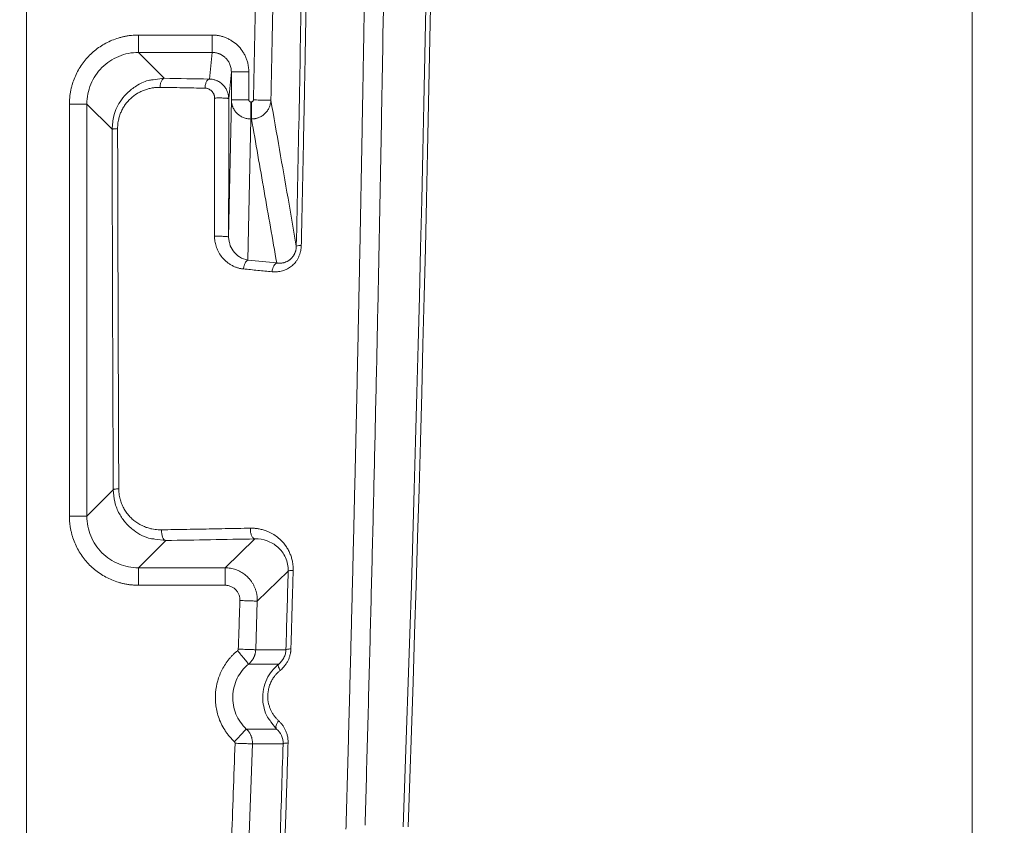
# Model space of a CAD drawing. Header units: millimetres. Extents: x 0 to 594, y 0 to 420.
# Tile 37 of 75: x 155 to 186, y 271 to 296. Entities that reach past the tile are written whole.
import ezdxf

# ---------------------------------------------------------------- set-up
doc = ezdxf.new("R2010")
doc.units = ezdxf.units.MM
doc.styles.add('SLDTEXTSTYLE1', font='TXT', dxfattribs={"width": 0.605})
doc.dimstyles.new('SLDDIMSTYLE1', dxfattribs={"dimtxt": 2.568319, "dimasz": 3.3, "dimexe": 0, "dimexo": 0.0625, "dimgap": 0.64208, "dimtad": 1, "dimdec": 0, "dimlfac": 5, "dimrnd": 1e-09, "dimzin": 12, "dimdsep": 46, "dimtxsty": 'SLDTEXTSTYLE1', "dimsah": 1, "dimcen": 0.09, "dimadec": 0, "dimazin": 3, "dimtfac": 1, "dimtdec": 1, "dimtofl": 0, "dimtmove": 0, "dimatfit": 3, "dimfxl": 0, "dimfrac": 2, "dimtolj": 1, "dimtzin": 12, "dimarcsym": 0})

# ---------------------------------------------------------------- blocks, each defined once
blk = doc.blocks.new('_D_15')
at = {"color": 7, "linetype": 'Continuous', "lineweight": 0}
for p, q in [((107.707, 373.504), (185.665, 373.504)), ((184.665, 230.757), (184.665, 373.504)), ((180.133, 306.296), (180.133, 306.884)), ((180.133, 306.884), (184.077, 306.884)), ((184.077, 306.884), (184.077, 306.296)), ((180.133, 297.966), (180.133, 297.378)), ((184.077, 297.378), (184.077, 297.966)), ((180.133, 297.378), (184.077, 297.378)), ((162.794, 230.757), (185.665, 230.757))]:
    blk.add_line(p, q, dxfattribs=at)
for points in [[(184.665, 373.504), (184.165, 370.204), (185.165, 370.204)], [(184.665, 230.757), (185.165, 234.057), (184.165, 234.057)]]:
    blk.add_solid(points, dxfattribs=at)
at = {"color": 7, "linetype": 'Continuous', "lineweight": 0, "char_height": 2.6458, "attachment_point": 1, "rotation": 90, "style": 'SLDTEXTSTYLE1'}
for s, insert in [('28,1', (180.667, 298.701)), ('714', (176.135, 299.191))]:
    blk.add_mtext(s, dxfattribs=dict(at, insert=insert))

msp = doc.modelspace()

# ---------------------------------------------------------------- linework, layer by layer
at = {"color": 7, "linetype": 'Continuous', "lineweight": 15}
for p, q in [((155.356, 240.902), (155.356, 352.904)), ((158.825, 295.426), (161.106, 295.426)), ((158.825, 294.886), (161.106, 294.886)), ((158.825, 294.886), (159.625, 294.085)), ((161.106, 294.886), (161.023, 294.061)), ((161.705, 294.285), (161.622, 293.455)), ((161.705, 294.285), (161.705, 293.417)), ((162.245, 294.285), (162.245, 293.417)), ((161.705, 293.417), (161.621, 289.167)), ((162.305, 293.356), (162.33, 293.356)), ((156.686, 280.521), (156.686, 293.287)), ((157.226, 280.521), (157.226, 293.287)), ((157.226, 293.287), (158.007, 292.506)), ((162.305, 292.824), (162.219, 288.451)), ((162.305, 292.824), (162.33, 292.824)), ((161.621, 289.167), (161.61, 289.173)), ((161.642, 289.034), (161.621, 289.167)), ((157.226, 280.521), (158.044, 281.34)), ((158.825, 278.922), (159.671, 279.768)), ((162.436, 279.818), (161.511, 278.922)), ((161.511, 278.922), (158.825, 278.922)), ((163.467, 278.818), (162.51, 277.891)), ((161.511, 278.383), (158.825, 278.383)), ((162.46, 276.385), (162.51, 277.891)), ((162.46, 276.385), (163.397, 276.385)), ((162.239, 275.94), (163.173, 275.94)), ((163.109, 273.929), (162.169, 273.929)), ((162.247, 270.379), (162.36, 273.469)), ((163.309, 273.469), (162.359, 273.469))]:
    msp.add_line(p, q, dxfattribs=at)
at = {"color": 8, "linetype": 'Continuous', "lineweight": 15}
for p, q in [((159.625, 294.085), (159.283, 294.042)), ((159.335, 279.812), (159.671, 279.768)), ((162.933, 274.156), (163.108, 273.928))]:
    msp.add_line(p, q, dxfattribs=at)
at = {"color": 7, "linetype": 'Continuous', "lineweight": 15, "flags": 128}
for points in [[(159.671, 279.768), (159.643, 279.777), (159.617, 279.797), (159.593, 279.829), (159.573, 279.871), (159.556, 279.921), (159.545, 279.978), (159.538, 280.038), (159.538, 280.1)], [(163.109, 273.929), (163.096, 273.948), (163.089, 273.972), (163.088, 274.001), (163.093, 274.034), (163.104, 274.07), (163.12, 274.108), (163.142, 274.147), (163.168, 274.186)]]:
    msp.add_lwpolyline(points, dxfattribs=at)
at = {"color": 7, "linetype": 'Continuous', "lineweight": 15}
for centre, radius, start, end in [((-1331.993, 324.904), 1500, 357.936906, 1.58813), ((-1331.993, 324.905), 1500.147, 357.936937, 1.58947), ((163.841, 288.445), 0.459, 86.039, 105.4907)]:
    msp.add_arc(centre, radius, start, end, dxfattribs=at)
for points, knots in [([(165.837, 365.729), (165.84, 365.499), (165.848, 365.039), (165.858, 364.349), (165.869, 363.659), (165.879, 362.967), (165.889, 362.275), (165.898, 361.582), (165.908, 360.889), (165.917, 360.195), (165.926, 359.5), (165.935, 358.805), (165.944, 358.109), (165.952, 357.413), (165.96, 356.716), (165.969, 356.018), (165.976, 355.32), (165.984, 354.621), (165.991, 353.922), (165.999, 353.222), (166.005, 352.521), (166.012, 351.82), (166.019, 351.118), (166.025, 350.416), (166.031, 349.713), (166.037, 349.01), (166.043, 348.306), (166.048, 347.601), (166.053, 346.896), (166.058, 346.191), (166.063, 345.485), (166.067, 344.778), (166.072, 344.071), (166.076, 343.363), (166.08, 342.655), (166.083, 341.946), (166.087, 341.237), (166.09, 340.528), (166.093, 339.817), (166.095, 339.107), (166.098, 338.396), (166.1, 337.684), (166.102, 336.972), (166.104, 336.259), (166.105, 335.546), (166.107, 334.833), (166.108, 334.119), (166.109, 333.405), (166.109, 332.69), (166.11, 331.975), (166.11, 331.259), (166.11, 330.543), (166.109, 329.826), (166.109, 329.109), (166.108, 328.392), (166.107, 327.674), (166.105, 326.956), (166.104, 326.237), (166.102, 325.518), (166.1, 324.799), (166.098, 324.079), (166.095, 323.359), (166.092, 322.639), (166.089, 321.918), (166.086, 321.196), (166.083, 320.475), (166.079, 319.753), (166.075, 319.03), (166.071, 318.308), (166.066, 317.585), (166.061, 316.861), (166.056, 316.137), (166.051, 315.413), (166.046, 314.689), (166.04, 313.964), (166.034, 313.239), (166.028, 312.514), (166.021, 311.788), (166.015, 311.062), (166.008, 310.336), (166, 309.61), (165.993, 308.883), (165.985, 308.156), (165.977, 307.429), (165.969, 306.701), (165.961, 305.973), (165.952, 305.245), (165.943, 304.517), (165.934, 303.788), (165.924, 303.059), (165.915, 302.33), (165.905, 301.601), (165.894, 300.871), (165.884, 300.141), (165.873, 299.411), (165.862, 298.681), (165.851, 297.95), (165.84, 297.22), (165.828, 296.489), (165.816, 295.758), (165.804, 295.027), (165.791, 294.295), (165.778, 293.564), (165.765, 292.832), (165.752, 292.1), (165.739, 291.368), (165.725, 290.635), (165.711, 289.903), (165.697, 289.17), (165.682, 288.438), (165.667, 287.705), (165.652, 286.972), (165.637, 286.239), (165.622, 285.505), (165.606, 284.772), (165.59, 284.039), (165.573, 283.305), (165.557, 282.571), (165.54, 281.838), (165.523, 281.104), (165.506, 280.37), (165.488, 279.636), (165.47, 278.902), (165.452, 278.168), (165.434, 277.434), (165.416, 276.7), (165.397, 275.965), (165.378, 275.231), (165.358, 274.497), (165.339, 273.763), (165.319, 273.028), (165.299, 272.294), (165.279, 271.56), (165.265, 271.07), (165.258, 270.826)], [0, 0, 0, 0, 0.007374, 0.014751, 0.022132, 0.029515, 0.036902, 0.044292, 0.051685, 0.059081, 0.06648, 0.073882, 0.081288, 0.088696, 0.096108, 0.103523, 0.110941, 0.118362, 0.125786, 0.133213, 0.140643, 0.148077, 0.155513, 0.162952, 0.170395, 0.17784, 0.185289, 0.192741, 0.200195, 0.207653, 0.215114, 0.222578, 0.230044, 0.237514, 0.244987, 0.252463, 0.259942, 0.267424, 0.27491, 0.282398, 0.289889, 0.297383, 0.304881, 0.312381, 0.319885, 0.327391, 0.334901, 0.342414, 0.34993, 0.357449, 0.364971, 0.372496, 0.380024, 0.387555, 0.395089, 0.402627, 0.410167, 0.417711, 0.425257, 0.432807, 0.440359, 0.447915, 0.455474, 0.463036, 0.470601, 0.478169, 0.48574, 0.493314, 0.500892, 0.508472, 0.516055, 0.523642, 0.531231, 0.538824, 0.54642, 0.554018, 0.56162, 0.569225, 0.576833, 0.584444, 0.592058, 0.599675, 0.607295, 0.614918, 0.622544, 0.630174, 0.637806, 0.645441, 0.65308, 0.660722, 0.668366, 0.676014, 0.683665, 0.691319, 0.698976, 0.706636, 0.714299, 0.721965, 0.729635, 0.737307, 0.744983, 0.752661, 0.760343, 0.768028, 0.775716, 0.783407, 0.791101, 0.798798, 0.806499, 0.814202, 0.821909, 0.829619, 0.837332, 0.845047, 0.852766, 0.860488, 0.868214, 0.875942, 0.883673, 0.891407, 0.899144, 0.906885, 0.914628, 0.922374, 0.930123, 0.937876, 0.945631, 0.953389, 0.96115, 0.968914, 0.976681, 0.984451, 0.992224, 1, 1, 1, 1]), ([(166.413, 365.546), (166.417, 365.308), (166.424, 364.832), (166.436, 364.118), (166.447, 363.404), (166.458, 362.691), (166.468, 361.978), (166.479, 361.266), (166.489, 360.554), (166.499, 359.842), (166.509, 359.131), (166.518, 358.42), (166.527, 357.709), (166.536, 356.999), (166.545, 356.289), (166.553, 355.58), (166.57, 354.168), (166.593, 352.047), (166.62, 349.208), (166.643, 346.352), (166.67, 342.425), (166.693, 337.435), (166.704, 331.392), (166.697, 325.366), (166.673, 319.332), (166.632, 313.284), (166.573, 307.213), (166.496, 301.139), (166.426, 296.614), (166.374, 293.638), (166.348, 292.213), (166.322, 290.789), (166.294, 289.366), (166.266, 287.943), (166.236, 286.522), (166.206, 285.101), (166.174, 283.681), (166.142, 282.263), (166.109, 280.845), (166.074, 279.428), (166.039, 278.012), (166.003, 276.597), (165.966, 275.183), (165.928, 273.77), (165.89, 272.358), (165.863, 271.417), (165.85, 270.947)], [0, 0, 0, 0, 0.007665, 0.015323, 0.022972, 0.030612, 0.038245, 0.045869, 0.053486, 0.061094, 0.068695, 0.076288, 0.083872, 0.091449, 0.099019, 0.106581, 0.114135, 0.144153, 0.174311, 0.204615, 0.235067, 0.299143, 0.362904, 0.426383, 0.489607, 0.553381, 0.61719, 0.681066, 0.745039, 0.760061, 0.775077, 0.790089, 0.805097, 0.820101, 0.835102, 0.8501, 0.865095, 0.880088, 0.895079, 0.910068, 0.925057, 0.940045, 0.955033, 0.970021, 0.98501, 1, 1, 1, 1]), ([(162.389, 293.415), (162.404, 294.089), (162.432, 295.437), (162.458, 296.785), (162.471, 297.459)], [0, 0, 0, 0, 0.499928, 1, 1, 1, 1]), ([(164.041, 297.457), (164.036, 297.197), (164.027, 296.676), (164.013, 295.895), (163.999, 295.115), (163.985, 294.336), (163.97, 293.558), (163.954, 292.78), (163.939, 292.003), (163.923, 291.227), (163.906, 290.452), (163.89, 289.677), (163.879, 289.161), (163.873, 288.903)], [0, 0, 0, 0, 0.091286, 0.182496, 0.273631, 0.364691, 0.455675, 0.546583, 0.637417, 0.728175, 0.818858, 0.909467, 1, 1, 1, 1]), ([(156.686, 293.287), (156.686, 293.307), (156.686, 293.348), (156.689, 293.409), (156.693, 293.469), (156.699, 293.529), (156.707, 293.589), (156.716, 293.648), (156.73, 293.722), (156.75, 293.81), (156.787, 293.944), (156.87, 294.175), (157.036, 294.485), (157.302, 294.809), (157.626, 295.075), (157.936, 295.241), (158.166, 295.324), (158.3, 295.361), (158.403, 295.385), (158.506, 295.403), (158.612, 295.416), (158.718, 295.424), (158.789, 295.425), (158.825, 295.426)], [0, 0, 0, 0, 0.018191, 0.036297, 0.054332, 0.072311, 0.090248, 0.108157, 0.126054, 0.157124, 0.188402, 0.251, 0.375892, 0.49997, 0.623946, 0.748564, 0.81107, 0.842333, 0.873462, 0.904919, 0.936442, 0.968109, 1, 1, 1, 1]), ([(158.825, 295.426), (158.825, 295.357), (158.825, 295.287), (158.825, 295.159), (158.825, 295.1), (158.825, 295.001), (158.825, 294.96), (158.825, 294.904), (158.825, 294.888), (158.825, 294.886)], [0, 0, 0, 0, 0.25, 0.25, 0.5, 0.5, 0.75, 0.75, 1, 1, 1, 1]), ([(161.106, 295.426), (161.119, 295.426), (161.146, 295.425), (161.187, 295.423), (161.228, 295.419), (161.268, 295.414), (161.33, 295.404), (161.414, 295.385), (161.517, 295.351), (161.618, 295.306), (161.749, 295.232), (161.9, 295.114), (162.025, 294.967), (162.106, 294.836), (162.157, 294.731), (162.197, 294.622), (162.222, 294.523), (162.236, 294.435), (162.244, 294.36), (162.245, 294.31), (162.245, 294.285)], [0, 0, 0, 0, 0.022823, 0.045599, 0.068356, 0.091124, 0.113932, 0.17409, 0.234172, 0.296475, 0.358885, 0.486149, 0.614919, 0.679818, 0.744746, 0.80927, 0.874086, 0.916031, 0.957941, 1, 1, 1, 1]), ([(161.106, 295.426), (161.106, 295.357), (161.106, 295.288), (161.106, 295.16), (161.106, 295.101), (161.106, 295.001), (161.106, 294.961), (161.106, 294.905), (161.106, 294.889), (161.106, 294.887)], [0, 0, 0, 0, 0.25, 0.25, 0.5, 0.5, 0.75, 0.75, 1, 1, 1, 1]), ([(157.226, 293.287), (157.225, 293.497), (157.267, 293.706), (157.427, 294.093), (157.546, 294.27), (157.842, 294.566), (158.019, 294.685), (158.406, 294.845), (158.615, 294.886), (158.825, 294.886)], [0, 0, 0, 0, 0.25, 0.25, 0.5, 0.5, 0.75, 0.75, 1, 1, 1, 1]), ([(161.106, 294.887), (161.117, 294.887), (161.141, 294.886), (161.176, 294.883), (161.211, 294.878), (161.246, 294.871), (161.28, 294.861), (161.314, 294.85), (161.348, 294.836), (161.381, 294.82), (161.413, 294.802), (161.444, 294.783), (161.475, 294.761), (161.503, 294.737), (161.533, 294.709), (161.563, 294.676), (161.594, 294.636), (161.624, 294.592), (161.65, 294.541), (161.673, 294.484), (161.691, 294.423), (161.703, 294.355), (161.705, 294.309), (161.706, 294.285)], [0, 0, 0, 0, 0.036996, 0.074235, 0.111718, 0.149444, 0.187413, 0.225625, 0.26408, 0.302779, 0.34172, 0.380905, 0.420333, 0.460004, 0.499918, 0.549163, 0.602199, 0.659027, 0.719644, 0.784051, 0.852246, 0.924229, 1, 1, 1, 1]), ([(162.245, 294.285), (162.175, 294.285), (162.104, 294.285), (161.974, 294.285), (161.914, 294.285), (161.814, 294.285), (161.774, 294.285), (161.72, 294.285), (161.706, 294.285), (161.705, 294.285)], [0, 0, 0, 0, 0.25, 0.25, 0.5, 0.5, 0.75, 0.75, 1, 1, 1, 1]), ([(159.283, 294.042), (159.246, 294.038), (159.077, 294.021), (158.808, 293.891), (158.511, 293.68), (158.242, 293.371), (158.043, 292.973), (158.018, 292.648), (158.007, 292.506)], [0, 0, 0, 0, 0.053582, 0.245614, 0.414061, 0.562726, 0.808583, 1, 1, 1, 1]), ([(159.625, 294.085), (159.61, 294.084), (159.594, 294.077), (159.563, 294.049), (159.549, 294.028), (159.523, 293.974), (159.513, 293.941), (159.499, 293.873), (159.495, 293.837), (159.493, 293.804)], [0, 0, 0, 0, 0.25, 0.25, 0.5, 0.5, 0.75, 0.75, 1, 1, 1, 1]), ([(161.023, 294.061), (161.006, 294.06), (160.989, 294.051), (160.968, 294.032), (160.962, 294.025), (160.949, 294.008), (160.942, 293.998), (160.924, 293.963), (160.912, 293.933), (160.895, 293.862), (160.889, 293.821), (160.887, 293.779)], [0, 0, 0, 0, 0.25, 0.25, 0.375, 0.375, 0.5, 0.5, 0.75, 0.75, 1, 1, 1, 1]), ([(161.622, 293.455), (161.622, 293.466), (161.622, 293.488), (161.619, 293.521), (161.614, 293.555), (161.608, 293.588), (161.599, 293.622), (161.581, 293.679), (161.545, 293.759), (161.478, 293.854), (161.388, 293.939), (161.305, 293.991), (161.237, 294.02), (161.193, 294.036), (161.142, 294.049), (161.085, 294.059), (161.044, 294.06), (161.023, 294.061)], [0, 0, 0, 0, 0.03431, 0.069055, 0.104233, 0.139858, 0.175939, 0.212469, 0.326953, 0.451498, 0.577271, 0.71769, 0.762681, 0.813398, 0.86983, 0.932007, 1, 1, 1, 1]), ([(159.493, 293.804), (159.477, 293.804), (159.444, 293.804), (159.396, 293.802), (159.347, 293.799), (159.299, 293.793), (159.226, 293.782), (159.131, 293.762), (159.013, 293.724), (158.898, 293.676), (158.752, 293.596), (158.582, 293.469), (158.438, 293.307), (158.344, 293.16), (158.284, 293.042), (158.237, 292.918), (158.207, 292.804), (158.19, 292.702), (158.18, 292.614), (158.179, 292.555), (158.179, 292.525)], [0, 0, 0, 0, 0.025405, 0.050701, 0.075918, 0.101081, 0.126221, 0.189432, 0.252098, 0.315231, 0.377645, 0.502635, 0.6272, 0.68962, 0.751596, 0.813749, 0.875787, 0.917118, 0.95844, 1, 1, 1, 1]), ([(160.887, 293.779), (160.771, 293.781), (160.54, 293.786), (160.191, 293.792), (159.843, 293.798), (159.61, 293.802), (159.493, 293.804)], [0, 0, 0, 0, 0.250248, 0.50033, 0.750248, 1, 1, 1, 1]), ([(161.186, 293.473), (161.185, 293.48), (161.185, 293.494), (161.183, 293.514), (161.18, 293.534), (161.175, 293.554), (161.168, 293.576), (161.159, 293.599), (161.141, 293.634), (161.113, 293.674), (161.068, 293.717), (161.023, 293.745), (160.984, 293.762), (160.953, 293.771), (160.921, 293.778), (160.898, 293.779), (160.887, 293.779)], [0, 0, 0, 0, 0.040227, 0.08045, 0.120898, 0.1618, 0.203374, 0.259737, 0.316753, 0.438441, 0.569525, 0.7095, 0.781378, 0.852399, 0.925459, 1, 1, 1, 1]), ([(161.184, 289.19), (161.184, 289.427), (161.184, 289.902), (161.185, 290.614), (161.185, 291.328), (161.185, 292.042), (161.185, 292.757), (161.185, 293.235), (161.186, 293.473)], [0, 0, 0, 0, 0.166249, 0.332665, 0.499248, 0.665998, 0.832915, 1, 1, 1, 1]), ([(161.622, 293.455), (161.622, 293.457), (161.622, 293.459), (161.611, 293.46), (161.61, 293.461)], [0, 0, 0, 0, 0.931945, 1, 1, 1, 1]), ([(162.245, 293.417), (162.188, 293.417), (162.126, 293.417), (162, 293.417), (161.936, 293.417), (161.827, 293.417), (161.781, 293.417), (161.72, 293.417), (161.706, 293.417), (161.705, 293.417)], [0, 0, 0, 0, 0.25, 0.25, 0.5, 0.5, 0.75, 0.75, 1, 1, 1, 1]), ([(161.705, 293.417), (161.706, 293.406), (161.706, 293.383), (161.709, 293.35), (161.713, 293.319), (161.719, 293.29), (161.726, 293.263), (161.734, 293.237), (161.742, 293.213), (161.763, 293.16), (161.805, 293.084), (161.88, 292.994), (161.971, 292.921), (162.058, 292.875), (162.131, 292.849), (162.189, 292.835), (162.247, 292.826), (162.286, 292.825), (162.305, 292.824)], [0, 0, 0, 0, 0.036891, 0.072178, 0.105862, 0.137942, 0.168416, 0.197283, 0.224541, 0.25019, 0.380709, 0.499992, 0.627123, 0.74985, 0.812889, 0.875584, 0.937953, 1, 1, 1, 1]), ([(162.245, 293.417), (162.246, 293.413), (162.246, 293.405), (162.25, 293.393), (162.256, 293.383), (162.264, 293.373), (162.272, 293.366), (162.283, 293.36), (162.294, 293.357), (162.301, 293.356), (162.305, 293.356)], [0, 0, 0, 0, 0.1278995, 0.251819, 0.394684, 0.5024387, 0.6454802, 0.75166, 0.8738397, 1, 1, 1, 1]), ([(162.305, 293.356), (162.305, 293.293), (162.305, 293.23), (162.305, 293.112), (162.305, 293.057), (162.305, 292.961), (162.305, 292.92), (162.305, 292.857), (162.305, 292.835), (162.305, 292.824)], [0, 0, 0, 0, 0.25, 0.25, 0.5, 0.5, 0.75, 0.75, 1, 1, 1, 1]), ([(162.33, 293.356), (162.334, 293.356), (162.341, 293.357), (162.353, 293.36), (162.363, 293.366), (162.372, 293.374), (162.379, 293.383), (162.385, 293.393), (162.388, 293.404), (162.389, 293.411), (162.389, 293.415)], [0, 0, 0, 0, 0.12618, 0.248707, 0.390417, 0.497796, 0.641166, 0.748197, 0.871904, 1, 1, 1, 1]), ([(162.33, 292.824), (162.341, 292.825), (162.363, 292.825), (162.395, 292.828), (162.428, 292.833), (162.461, 292.839), (162.493, 292.847), (162.524, 292.857), (162.581, 292.878), (162.659, 292.919), (162.749, 292.99), (162.825, 293.079), (162.871, 293.161), (162.899, 293.23), (162.914, 293.284), (162.925, 293.342), (162.928, 293.383), (162.929, 293.404)], [0, 0, 0, 0, 0.035626, 0.071292, 0.107001, 0.142753, 0.178545, 0.214373, 0.250232, 0.373128, 0.500066, 0.621243, 0.749918, 0.80584, 0.866149, 0.93086, 1, 1, 1, 1]), ([(162.33, 293.356), (162.33, 293.305), (162.33, 293.249), (162.33, 293.136), (162.33, 293.079), (162.33, 292.976), (162.33, 292.929), (162.33, 292.859), (162.33, 292.836), (162.33, 292.824)], [0, 0, 0, 0, 0.25, 0.25, 0.5, 0.5, 0.75, 0.75, 1, 1, 1, 1]), ([(162.389, 293.415), (162.452, 293.414), (162.519, 293.413), (162.649, 293.41), (162.712, 293.408), (162.817, 293.406), (162.858, 293.405), (162.913, 293.404), (162.927, 293.404), (162.929, 293.404)], [0, 0, 0, 0, 0.25, 0.25, 0.5, 0.5, 0.75, 0.75, 1, 1, 1, 1]), ([(162.929, 293.404), (163.018, 292.895), (163.197, 291.884), (163.46, 290.378), (163.633, 289.382), (163.718, 288.888)], [0, 0, 0, 0, 0.338224, 0.671562, 1, 1, 1, 1]), ([(156.686, 293.287), (156.748, 293.287), (156.816, 293.287), (156.946, 293.287), (157.009, 293.287), (157.113, 293.287), (157.155, 293.287), (157.21, 293.287), (157.223, 293.287), (157.226, 293.287)], [0, 0, 0, 0, 0.25, 0.25, 0.5, 0.5, 0.75, 0.75, 1, 1, 1, 1]), ([(162.33, 292.824), (162.395, 292.451), (162.527, 291.705), (162.723, 290.588), (162.917, 289.475), (163.046, 288.734), (163.11, 288.365)], [0, 0, 0, 0, 0.251401, 0.50186, 0.751386, 1, 1, 1, 1]), ([(158.007, 292.506), (158.008, 292.508), (158.013, 292.51), (158.024, 292.512), (158.029, 292.513), (158.039, 292.515), (158.045, 292.516), (158.066, 292.518), (158.084, 292.52), (158.127, 292.523), (158.152, 292.524), (158.179, 292.525)], [0, 0, 0, 0, 0.25, 0.25, 0.375, 0.375, 0.5, 0.5, 0.75, 0.75, 1, 1, 1, 1]), ([(158.179, 292.525), (158.18, 292.274), (158.181, 291.774), (158.183, 291.023), (158.185, 290.274), (158.187, 289.526), (158.189, 288.779), (158.191, 288.033), (158.194, 287.288), (158.196, 286.544), (158.198, 285.801), (158.201, 285.06), (158.204, 284.32), (158.206, 283.581), (158.209, 282.843), (158.212, 282.106), (158.214, 281.615), (158.215, 281.37)], [0, 0, 0, 0, 0.0672601, 0.134435, 0.2015247, 0.2685294, 0.3354492, 0.4022841, 0.4690344, 0.5357, 0.6022812, 0.668778, 0.7351905, 0.8015189, 0.8677632, 0.9339235, 1, 1, 1, 1]), ([(162.079, 288.179), (162.065, 288.18), (162.038, 288.183), (161.998, 288.19), (161.958, 288.198), (161.918, 288.209), (161.859, 288.227), (161.782, 288.258), (161.69, 288.305), (161.604, 288.362), (161.502, 288.447), (161.393, 288.566), (161.309, 288.699), (161.26, 288.807), (161.231, 288.885), (161.209, 288.963), (161.195, 289.04), (161.186, 289.116), (161.185, 289.165), (161.184, 289.19)], [0, 0, 0, 0, 0.029295, 0.058547, 0.087804, 0.117115, 0.146527, 0.219732, 0.293355, 0.364807, 0.436274, 0.569406, 0.693353, 0.748583, 0.803127, 0.855084, 0.906454, 0.953463, 1, 1, 1, 1]), ([(163.873, 288.903), (163.872, 288.891), (163.872, 288.867), (163.869, 288.831), (163.864, 288.795), (163.858, 288.759), (163.848, 288.706), (163.828, 288.636), (163.794, 288.552), (163.753, 288.474), (163.69, 288.382), (163.6, 288.285), (163.474, 288.195), (163.355, 288.14), (163.249, 288.11), (163.17, 288.096), (163.098, 288.089), (163.033, 288.088), (162.989, 288.092), (162.967, 288.093)], [0, 0, 0, 0, 0.0251728, 0.0501068, 0.0748534, 0.0994653, 0.1239958, 0.1871001, 0.2494758, 0.3100097, 0.3708516, 0.4844056, 0.5941638, 0.7119883, 0.7787939, 0.8470181, 0.8974375, 0.9483581, 1, 1, 1, 1]), ([(163.718, 288.888), (163.718, 288.877), (163.717, 288.856), (163.714, 288.824), (163.71, 288.792), (163.703, 288.76), (163.695, 288.729), (163.685, 288.699), (163.674, 288.67), (163.661, 288.641), (163.646, 288.613), (163.63, 288.587), (163.613, 288.562), (163.594, 288.538), (163.574, 288.515), (163.553, 288.494), (163.531, 288.475), (163.508, 288.457), (163.484, 288.44), (163.459, 288.425), (163.434, 288.412), (163.408, 288.4), (163.382, 288.39), (163.356, 288.381), (163.329, 288.374), (163.302, 288.368), (163.274, 288.363), (163.247, 288.36), (163.22, 288.359), (163.192, 288.358), (163.165, 288.359), (163.137, 288.361), (163.119, 288.364), (163.11, 288.365)], [0, 0, 0, 0, 0.031621, 0.063052, 0.094309, 0.125411, 0.156387, 0.187276, 0.218108, 0.248921, 0.279753, 0.310645, 0.341632, 0.372741, 0.404003, 0.435443, 0.467075, 0.498911, 0.530964, 0.563235, 0.595723, 0.628431, 0.66135, 0.694469, 0.727784, 0.761286, 0.794961, 0.828794, 0.862779, 0.896906, 0.931161, 0.965528, 1, 1, 1, 1]), ([(162.219, 288.451), (162.202, 288.445), (162.185, 288.433), (162.154, 288.401), (162.141, 288.38), (162.118, 288.337), (162.108, 288.31), (162.09, 288.249), (162.083, 288.215), (162.079, 288.179)], [0, 0, 0, 0, 0.25, 0.25, 0.5, 0.5, 0.75, 0.75, 1, 1, 1, 1]), ([(162.967, 288.093), (162.819, 288.108), (162.524, 288.136), (162.227, 288.165), (162.079, 288.179)], [0, 0, 0, 0, 0.500247, 1, 1, 1, 1]), ([(163.11, 288.365), (163.092, 288.359), (163.075, 288.348), (163.044, 288.315), (163.03, 288.295), (163.007, 288.251), (162.996, 288.225), (162.978, 288.163), (162.971, 288.129), (162.967, 288.093)], [0, 0, 0, 0, 0.25, 0.25, 0.5, 0.5, 0.75, 0.75, 1, 1, 1, 1]), ([(158.044, 281.34), (158.044, 281.343), (158.049, 281.346), (158.066, 281.352), (158.078, 281.355), (158.108, 281.36), (158.126, 281.363), (158.157, 281.366), (158.168, 281.367), (158.19, 281.369), (158.202, 281.369), (158.215, 281.37)], [0, 0, 0, 0, 0.25, 0.25, 0.5, 0.5, 0.75, 0.75, 0.875, 0.875, 1, 1, 1, 1]), ([(158.044, 281.34), (158.053, 281.212), (158.073, 280.951), (158.215, 280.605), (158.422, 280.304), (158.737, 280.023), (159.057, 279.841), (159.29, 279.817), (159.335, 279.812)], [0, 0, 0, 0, 0.168692, 0.346364, 0.499104, 0.667669, 0.936225, 1, 1, 1, 1]), ([(158.215, 281.37), (158.215, 281.355), (158.215, 281.324), (158.218, 281.279), (158.222, 281.234), (158.228, 281.189), (158.235, 281.145), (158.244, 281.101), (158.263, 281.022), (158.301, 280.908), (158.366, 280.77), (158.445, 280.642), (158.535, 280.53), (158.634, 280.432), (158.744, 280.342), (158.871, 280.262), (159.001, 280.2), (159.126, 280.155), (159.235, 280.128), (159.34, 280.11), (159.438, 280.1), (159.504, 280.1), (159.538, 280.1)], [0, 0, 0, 0, 0.0209858, 0.041857, 0.0626457, 0.0833843, 0.1041055, 0.1248421, 0.1456268, 0.2182645, 0.2921733, 0.3632156, 0.4353363, 0.5018301, 0.5690174, 0.6475866, 0.7269561, 0.7879004, 0.8491074, 0.8994445, 0.949668, 1, 1, 1, 1]), ([(158.825, 278.383), (158.804, 278.383), (158.764, 278.383), (158.703, 278.386), (158.642, 278.39), (158.582, 278.396), (158.523, 278.404), (158.463, 278.413), (158.39, 278.427), (158.302, 278.447), (158.167, 278.484), (157.937, 278.567), (157.627, 278.732), (157.303, 278.999), (157.036, 279.323), (156.871, 279.632), (156.788, 279.863), (156.75, 279.997), (156.727, 280.1), (156.708, 280.203), (156.695, 280.308), (156.687, 280.415), (156.686, 280.486), (156.686, 280.521)], [0, 0, 0, 0, 0.018191, 0.036297, 0.054332, 0.072311, 0.090248, 0.108157, 0.126054, 0.157124, 0.188402, 0.251, 0.375892, 0.49997, 0.623946, 0.748564, 0.81107, 0.842333, 0.873462, 0.904919, 0.936442, 0.968109, 1, 1, 1, 1]), ([(156.686, 280.521), (156.755, 280.521), (156.824, 280.521), (156.952, 280.521), (157.011, 280.521), (157.111, 280.521), (157.151, 280.521), (157.207, 280.521), (157.223, 280.521), (157.226, 280.521)], [0, 0, 0, 0, 0.25, 0.25, 0.5, 0.5, 0.75, 0.75, 1, 1, 1, 1]), ([(158.825, 278.922), (158.615, 278.922), (158.406, 278.964), (158.019, 279.124), (157.841, 279.242), (157.545, 279.538), (157.427, 279.716), (157.267, 280.103), (157.225, 280.312), (157.226, 280.521)], [0, 0, 0, 0, 0.25, 0.25, 0.5, 0.5, 0.75, 0.75, 1, 1, 1, 1]), ([(159.538, 280.1), (159.669, 280.102), (159.933, 280.107), (160.328, 280.114), (160.723, 280.121), (161.117, 280.128), (161.51, 280.135), (161.903, 280.142), (162.164, 280.147), (162.294, 280.15)], [0, 0, 0, 0, 0.142527, 0.285164, 0.427911, 0.570768, 0.713735, 0.856813, 1, 1, 1, 1]), ([(162.436, 279.818), (162.415, 279.82), (162.394, 279.831), (162.358, 279.869), (162.343, 279.894), (162.32, 279.948), (162.31, 279.982), (162.296, 280.06), (162.293, 280.105), (162.294, 280.15)], [0, 0, 0, 0, 0.25, 0.25, 0.5, 0.5, 0.75, 0.75, 1, 1, 1, 1]), ([(162.294, 280.15), (162.311, 280.15), (162.344, 280.15), (162.393, 280.148), (162.442, 280.145), (162.49, 280.14), (162.563, 280.129), (162.662, 280.108), (162.796, 280.065), (162.944, 279.999), (163.098, 279.905), (163.262, 279.768), (163.388, 279.616), (163.48, 279.461), (163.534, 279.342), (163.576, 279.22), (163.602, 279.109), (163.615, 279.011), (163.622, 278.927), (163.621, 278.87), (163.621, 278.842)], [0, 0, 0, 0, 0.024828, 0.049408, 0.073765, 0.097925, 0.121911, 0.185132, 0.249375, 0.334319, 0.426843, 0.517508, 0.647993, 0.709853, 0.771245, 0.830074, 0.887443, 0.924717, 0.962166, 1, 1, 1, 1]), ([(162.436, 279.818), (162.565, 279.821), (162.693, 279.801), (162.933, 279.715), (163.046, 279.649), (163.193, 279.518), (163.238, 279.469), (163.319, 279.361), (163.354, 279.301), (163.411, 279.174), (163.433, 279.106), (163.462, 278.965), (163.469, 278.892), (163.467, 278.818)], [0, 0, 0, 0, 0.25, 0.25, 0.5, 0.5, 0.625, 0.625, 0.75, 0.75, 0.875, 0.875, 1, 1, 1, 1]), ([(158.825, 278.383), (158.825, 278.445), (158.825, 278.513), (158.825, 278.643), (158.825, 278.706), (158.825, 278.81), (158.825, 278.852), (158.825, 278.907), (158.825, 278.92), (158.825, 278.922)], [0, 0, 0, 0, 0.25, 0.25, 0.5, 0.5, 0.75, 0.75, 1, 1, 1, 1]), ([(162.51, 277.891), (162.51, 277.906), (162.51, 277.936), (162.509, 277.982), (162.505, 278.027), (162.499, 278.072), (162.491, 278.116), (162.482, 278.16), (162.47, 278.203), (162.457, 278.245), (162.442, 278.286), (162.425, 278.326), (162.407, 278.365), (162.387, 278.403), (162.366, 278.44), (162.343, 278.476), (162.319, 278.511), (162.294, 278.544), (162.267, 278.576), (162.231, 278.616), (162.184, 278.662), (162.124, 278.713), (162.06, 278.759), (161.991, 278.801), (161.918, 278.837), (161.842, 278.867), (161.762, 278.892), (161.68, 278.909), (161.596, 278.921), (161.539, 278.922), (161.511, 278.923)], [0, 0, 0, 0, 0.028663, 0.057158, 0.085487, 0.113648, 0.141642, 0.169468, 0.197128, 0.224621, 0.251947, 0.279106, 0.306099, 0.332925, 0.359585, 0.386078, 0.412404, 0.438565, 0.46456, 0.490388, 0.538881, 0.587921, 0.637508, 0.687644, 0.738328, 0.789562, 0.841345, 0.893679, 0.946564, 1, 1, 1, 1]), ([(161.511, 278.383), (161.511, 278.452), (161.511, 278.521), (161.511, 278.649), (161.511, 278.708), (161.511, 278.808), (161.511, 278.848), (161.511, 278.904), (161.511, 278.92), (161.511, 278.922)], [0, 0, 0, 0, 0.25, 0.25, 0.5, 0.5, 0.75, 0.75, 1, 1, 1, 1]), ([(163.467, 278.818), (163.468, 278.821), (163.473, 278.824), (163.49, 278.83), (163.502, 278.832), (163.53, 278.836), (163.547, 278.837), (163.572, 278.839), (163.581, 278.84), (163.6, 278.841), (163.61, 278.841), (163.621, 278.842)], [0, 0, 0, 0, 0.25, 0.25, 0.5, 0.5, 0.75, 0.75, 0.875, 0.875, 1, 1, 1, 1]), ([(163.621, 278.842), (163.615, 278.639), (163.604, 278.233), (163.586, 277.624), (163.569, 277.017), (163.557, 276.613), (163.551, 276.411)], [0, 0, 0, 0, 0.250539, 0.500718, 0.750539, 1, 1, 1, 1]), ([(161.97, 277.908), (161.97, 277.915), (161.971, 277.93), (161.97, 277.951), (161.967, 277.983), (161.96, 278.024), (161.942, 278.088), (161.907, 278.163), (161.848, 278.24), (161.774, 278.304), (161.701, 278.344), (161.637, 278.366), (161.59, 278.377), (161.548, 278.382), (161.523, 278.382), (161.511, 278.383)], [0, 0, 0, 0, 0.029549, 0.058829, 0.087907, 0.157528, 0.23092, 0.358465, 0.490016, 0.622914, 0.754473, 0.827855, 0.898433, 0.948814, 1, 1, 1, 1]), ([(161.921, 276.403), (161.929, 276.654), (161.946, 277.156), (161.962, 277.657), (161.97, 277.908)], [0, 0, 0, 0, 0.499983, 1, 1, 1, 1]), ([(161.97, 277.908), (162.033, 277.906), (162.1, 277.904), (162.23, 277.9), (162.293, 277.898), (162.397, 277.894), (162.439, 277.893), (162.494, 277.891), (162.507, 277.891), (162.51, 277.891)], [0, 0, 0, 0, 0.25, 0.25, 0.5, 0.5, 0.75, 0.75, 1, 1, 1, 1]), ([(161.801, 273.534), (161.786, 273.548), (161.757, 273.576), (161.715, 273.619), (161.674, 273.663), (161.623, 273.723), (161.563, 273.801), (161.476, 273.931), (161.384, 274.098), (161.302, 274.301), (161.249, 274.498), (161.218, 274.688), (161.206, 274.874), (161.214, 275.12), (161.271, 275.428), (161.388, 275.723), (161.519, 275.944), (161.614, 276.073), (161.697, 276.17), (161.762, 276.237), (161.828, 276.3), (161.875, 276.339), (161.898, 276.358)], [0, 0, 0, 0, 0.019047, 0.037916, 0.056626, 0.075198, 0.111882, 0.148862, 0.221739, 0.29038, 0.353561, 0.413176, 0.470863, 0.52803, 0.643934, 0.762843, 0.823633, 0.884319, 0.913699, 0.942955, 0.971251, 1, 1, 1, 1]), ([(161.898, 276.358), (161.901, 276.36), (161.905, 276.364), (161.91, 276.371), (161.915, 276.38), (161.919, 276.39), (161.92, 276.399), (161.921, 276.403)], [0, 0, 0, 0, 0.168049, 0.334519, 0.502831, 0.750029, 1, 1, 1, 1]), ([(161.898, 276.358), (161.934, 276.315), (161.973, 276.266), (162.052, 276.17), (162.092, 276.121), (162.161, 276.037), (162.189, 276.001), (162.228, 275.953), (162.238, 275.941), (162.239, 275.94)], [0, 0, 0, 0, 0.25, 0.25, 0.5, 0.5, 0.75, 0.75, 1, 1, 1, 1]), ([(161.921, 276.403), (161.99, 276.401), (162.059, 276.398), (162.187, 276.394), (162.246, 276.392), (162.345, 276.389), (162.386, 276.387), (162.442, 276.386), (162.458, 276.385), (162.46, 276.385)], [0, 0, 0, 0, 0.25, 0.25, 0.5, 0.5, 0.75, 0.75, 1, 1, 1, 1]), ([(162.239, 275.94), (162.248, 275.947), (162.265, 275.962), (162.29, 275.985), (162.312, 276.01), (162.333, 276.036), (162.353, 276.062), (162.371, 276.09), (162.387, 276.118), (162.402, 276.146), (162.415, 276.175), (162.426, 276.205), (162.436, 276.235), (162.444, 276.265), (162.45, 276.295), (162.455, 276.325), (162.458, 276.355), (162.459, 276.375), (162.46, 276.385)], [0, 0, 0, 0, 0.066565, 0.132589, 0.198081, 0.263044, 0.327474, 0.391363, 0.454705, 0.517494, 0.579725, 0.641398, 0.70252, 0.763098, 0.823134, 0.88263, 0.941585, 1, 1, 1, 1]), ([(163.397, 276.385), (163.396, 276.342), (163.39, 276.298), (163.368, 276.214), (163.352, 276.173), (163.293, 276.057), (163.237, 275.991), (163.173, 275.94)], [0, 0, 0, 0, 0.25, 0.25, 0.5, 0.5, 1, 1, 1, 1]), ([(163.551, 276.411), (163.551, 276.399), (163.55, 276.375), (163.547, 276.34), (163.542, 276.305), (163.536, 276.27), (163.524, 276.215), (163.503, 276.142), (163.465, 276.051), (163.417, 275.964), (163.365, 275.891), (163.314, 275.833), (163.268, 275.786), (163.234, 275.758), (163.217, 275.744)], [0, 0, 0, 0, 0.045769, 0.091318, 0.136743, 0.182144, 0.227617, 0.351115, 0.474906, 0.604311, 0.736256, 0.823149, 0.910885, 1, 1, 1, 1]), ([(163.397, 276.385), (163.399, 276.391), (163.414, 276.397), (163.469, 276.406), (163.508, 276.409), (163.551, 276.411)], [0, 0, 0, 0, 0.5, 0.5, 1, 1, 1, 1]), ([(162.169, 273.929), (162.099, 273.994), (162.037, 274.066), (161.93, 274.221), (161.884, 274.305), (161.776, 274.568), (161.742, 274.76), (161.756, 275.14), (161.804, 275.329), (161.972, 275.669), (162.093, 275.82), (162.239, 275.94)], [0, 0, 0, 0, 0.125, 0.125, 0.25, 0.25, 0.5, 0.5, 0.75, 0.75, 1, 1, 1, 1]), ([(163.173, 275.939), (163.099, 275.871), (162.954, 275.738), (162.791, 275.471), (162.69, 275.168), (162.666, 274.852), (162.717, 274.558), (162.797, 274.317), (162.896, 274.201), (162.933, 274.156)], [0, 0, 0, 0, 0.152437, 0.29947, 0.459971, 0.621819, 0.761449, 0.909011, 1, 1, 1, 1]), ([(163.173, 275.94), (163.165, 275.933), (163.161, 275.923), (163.159, 275.898), (163.16, 275.883), (163.167, 275.851), (163.173, 275.833), (163.191, 275.791), (163.203, 275.768), (163.217, 275.744)], [0, 0, 0, 0, 0.25, 0.25, 0.5, 0.5, 0.75, 0.75, 1, 1, 1, 1]), ([(163.217, 275.744), (163.206, 275.734), (163.182, 275.715), (163.149, 275.684), (163.117, 275.652), (163.086, 275.619), (163.042, 275.566), (162.988, 275.49), (162.927, 275.378), (162.882, 275.263), (162.84, 275.098), (162.825, 274.894), (162.86, 274.697), (162.907, 274.559), (162.948, 274.47), (162.995, 274.389), (163.047, 274.316), (163.105, 274.247), (163.147, 274.207), (163.168, 274.186)], [0, 0, 0, 0, 0.026184, 0.052091, 0.077779, 0.103304, 0.128726, 0.193835, 0.258338, 0.338672, 0.395197, 0.536277, 0.669536, 0.727396, 0.786166, 0.839263, 0.89286, 0.945986, 1, 1, 1, 1]), ([(163.168, 274.186), (163.178, 274.177), (163.198, 274.158), (163.227, 274.129), (163.254, 274.098), (163.291, 274.052), (163.334, 273.99), (163.379, 273.905), (163.411, 273.828), (163.431, 273.761), (163.446, 273.704), (163.457, 273.64), (163.464, 273.569), (163.463, 273.52), (163.463, 273.496)], [0, 0, 0, 0, 0.056043, 0.111726, 0.167145, 0.222399, 0.346823, 0.46788, 0.599737, 0.667261, 0.73357, 0.822557, 0.91112, 1, 1, 1, 1]), ([(161.801, 273.534), (161.844, 273.58), (161.89, 273.63), (161.979, 273.726), (162.022, 273.772), (162.094, 273.849), (162.122, 273.879), (162.159, 273.919), (162.168, 273.928), (162.169, 273.929)], [0, 0, 0, 0, 0.25, 0.25, 0.5, 0.5, 0.75, 0.75, 1, 1, 1, 1]), ([(162.359, 273.469), (162.359, 273.481), (162.36, 273.504), (162.358, 273.539), (162.354, 273.574), (162.348, 273.609), (162.34, 273.644), (162.33, 273.679), (162.317, 273.713), (162.302, 273.747), (162.285, 273.78), (162.266, 273.812), (162.245, 273.844), (162.222, 273.874), (162.196, 273.903), (162.178, 273.92), (162.169, 273.929)], [0, 0, 0, 0, 0.067549, 0.135689, 0.20442, 0.273742, 0.343659, 0.414179, 0.485313, 0.55706, 0.629415, 0.702366, 0.775904, 0.85002, 0.924715, 1, 1, 1, 1]), ([(163.109, 273.929), (163.169, 273.875), (163.221, 273.807), (163.292, 273.65), (163.312, 273.56), (163.309, 273.469)], [0, 0, 0, 0, 0.5, 0.5, 1, 1, 1, 1]), ([(161.707, 270.4), (161.726, 270.915), (161.765, 271.944), (161.801, 272.974), (161.82, 273.488)], [0, 0, 0, 0, 0.5000793, 1, 1, 1, 1]), ([(161.82, 273.488), (161.82, 273.491), (161.82, 273.497), (161.818, 273.505), (161.815, 273.515), (161.81, 273.525), (161.804, 273.531), (161.801, 273.534)], [0, 0, 0, 0, 0.166436, 0.331169, 0.497527, 0.747571, 1, 1, 1, 1]), ([(161.82, 273.488), (161.876, 273.486), (161.937, 273.484), (162.061, 273.48), (162.123, 273.477), (162.232, 273.474), (162.278, 273.472), (162.34, 273.47), (162.357, 273.469), (162.359, 273.469)], [0, 0, 0, 0, 0.25, 0.25, 0.5, 0.5, 0.75, 0.75, 1, 1, 1, 1]), ([(163.309, 273.469), (163.311, 273.476), (163.33, 273.482), (163.37, 273.489), (163.384, 273.491), (163.419, 273.494), (163.44, 273.495), (163.463, 273.496)], [0, 0, 0, 0, 0.5, 0.5, 0.75, 0.75, 1, 1, 1, 1]), ([(163.463, 273.496), (163.455, 273.238), (163.439, 272.722), (163.415, 271.95), (163.39, 271.179), (163.373, 270.666), (163.365, 270.41)], [0, 0, 0, 0, 0.250792, 0.501056, 0.750792, 1, 1, 1, 1])]:
    msp.add_open_spline(points, degree=3, knots=knots, dxfattribs=at)
for points in [[(162.929, 293.404), (162.958, 294.752), (162.985, 296.1), (163.01, 297.449)], [(163.886, 297.448), (163.837, 294.592), (163.781, 291.738), (163.718, 288.888)], [(161.023, 294.061), (160.55, 294.069), (160.102, 294.077), (159.625, 294.085)], [(161.621, 289.167), (161.622, 290.595), (161.622, 292.025), (161.622, 293.455)], [(158.007, 292.506), (158.016, 288.777), (158.029, 285.054), (158.044, 281.34)], [(163.11, 288.365), (162.804, 288.395), (162.526, 288.421), (162.219, 288.451)], [(159.671, 279.768), (160.607, 279.785), (161.514, 279.801), (162.436, 279.818)], [(163.467, 278.818), (163.444, 278.007), (163.421, 277.196), (163.397, 276.385)], [(163.309, 273.469), (163.277, 272.438), (163.245, 271.409), (163.211, 270.38)]]:
    msp.add_open_spline(points, degree=3, dxfattribs=at)
at = {"color": 8, "linetype": 'Continuous', "lineweight": 15}
for points, knots in [([(161.61, 293.461), (161.603, 293.462), (161.586, 293.465), (161.54, 293.469), (161.48, 293.473), (161.41, 293.475), (161.334, 293.476), (161.256, 293.475), (161.209, 293.474), (161.186, 293.473)], [0, 0, 0, 0, 0.1338756, 0.2783425, 0.4225163, 0.5667262, 0.7112421, 0.8555089, 1, 1, 1, 1]), ([(161.61, 289.173), (161.61, 289.174), (161.606, 289.176), (161.579, 289.18), (161.534, 289.185), (161.478, 289.189), (161.415, 289.191), (161.341, 289.192), (161.261, 289.192), (161.21, 289.19), (161.184, 289.19)], [0, 0, 0, 0, 0.008599, 0.159341, 0.299303, 0.425817, 0.55233, 0.692293, 0.843034, 1, 1, 1, 1]), ([(162.219, 288.451), (162.129, 288.476), (161.954, 288.525), (161.766, 288.718), (161.659, 288.895), (161.645, 289.008), (161.642, 289.034)], [0, 0, 0, 0, 0.34001, 0.660179, 0.923386, 1, 1, 1, 1])]:
    msp.add_open_spline(points, degree=3, knots=knots, dxfattribs=at)

# ---------------------------------------------------------------- dimensions: what is measured, and where the dimension line sits
at = {"color": 7, "linetype": 'Continuous', "lineweight": 0}
dim = msp.add_linear_dim(base=(184.665, 373.504), p1=(162.794, 230.757), p2=(107.707, 373.504), angle=90, dimstyle='SLDDIMSTYLE1', dxfattribs=at)
dim.commit()
dim.dimension.update_dxf_attribs({"geometry": '_D_15', "text_midpoint": (184.665, 302.131), "dimtype": 160})

doc.saveas('drawing.dxf')
